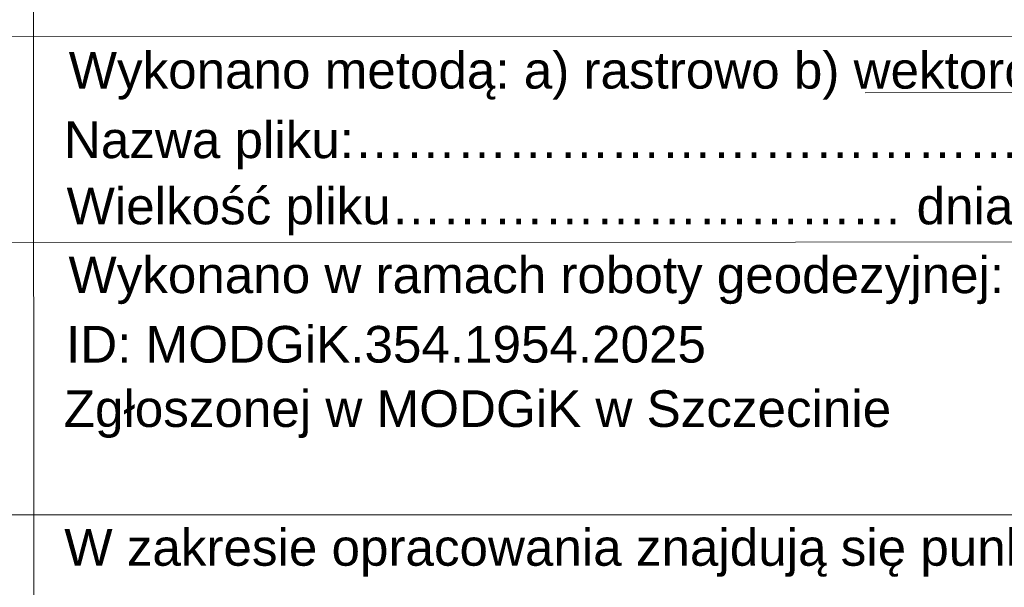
# Model space of a CAD drawing. Extents: x 5470850 to 5471103, y 5921888 to 5922012.
# Tile 4 of 43: x 5470894 to 5470921, y 5921981 to 5921996. Entities that reach past the tile are written whole.
import ezdxf

# ---------------------------------------------------------------- set-up
doc = ezdxf.new("R2010")
doc.units = 0
doc.layers.add('TABELKA', color=18, linetype='CONTINUOUS', lineweight=18)
doc.styles.add('Arial', font='arial.ttf')

msp = doc.modelspace()

# ---------------------------------------------------------------- linework, layer by layer
at = {"layer": 'TABELKA', "color": 18}
for points in [[(5470894.232, 5921888.383), (5470894.198, 5922008.71)], [(5470850.075, 5921995.754), (5470936.644, 5921995.76)], [(5470916.9, 5921994.211), (5470923.459, 5921994.224)], [(5470936.644, 5921990.143), (5470850.075, 5921990.109)], [(5470850.078, 5921982.694), (5470936.644, 5921982.698)]]:
    msp.add_lwpolyline(points, dxfattribs=at)

# ---------------------------------------------------------------- texts
at = {"layer": 'TABELKA', "color": 18, "style": 'Arial'}
for s, p in [('Wykonano metodą: a) rastrowo b) wektorowo', (5470895.162, 5921994.33)), ('Nazwa pliku:……………………………………………….................', (5470895.032, 5921992.432)), ('Wielkość pliku………………………… dnia …………………………', (5470895.103, 5921990.625)), ('Wykonano w ramach roboty geodezyjnej:', (5470895.154, 5921988.747)), ('ID: MODGiK.354.1954.2025', (5470895.088, 5921986.852)), ('Zgłoszonej w MODGiK w Szczecinie', (5470895.026, 5921985.096)), ('W zakresie opracowania znajdują się punkty osnowy geodezyjnej', (5470895.041, 5921981.308))]:
    msp.add_text(s, height=1, dxfattribs=at).set_placement(p)

doc.saveas('drawing.dxf')
